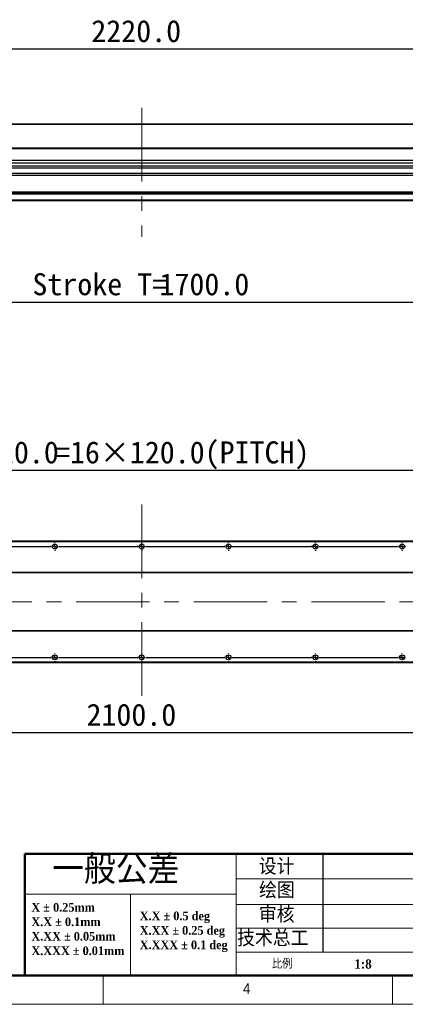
# Model space of a CAD drawing. Header units: millimetres. Extents: x 40 to 3320, y 40 to 2336.
# Tile 5 of 13: x 1165 to 1698, y 40 to 1400. Entities that reach past the tile are written whole.
import ezdxf

# ---------------------------------------------------------------- set-up
doc = ezdxf.new("R2010")
doc.units = ezdxf.units.MM
doc.header["$LTSCALE"] = 8
doc.linetypes.add('CENTERX2', pattern=[20.32, 12.7, -2.54, 2.54, -2.54])
doc.layers.add('DIMNS', color=7, linetype='Continuous')
doc.styles.add('SLDTEXTSTYLE0', font='Gothic.ttf', dxfattribs={"width": 0.913})
doc.styles.add('SLDTEXTSTYLE1', font='timesbd.ttf', dxfattribs={"width": 0.933})
doc.styles.add('SLDTEXTSTYLE3', font='txt', dxfattribs={"bigfont": 'bigfont'})
doc.styles.add('SLDTEXTSTYLE7', font='txt')
doc.dimstyles.new('SLDDIMSTYLE3', dxfattribs={"dimtxt": 30.4, "dimasz": 16, "dimexe": 0, "dimexo": 0.0625, "dimgap": 7.6, "dimtad": 2, "dimdec": 1, "dimrnd": 1e-09, "dimzin": 4, "dimdsep": 46, "dimtxsty": 'SLDTEXTSTYLE7', "dimsah": 1, "dimcen": 0.09, "dimadec": 0, "dimazin": 1, "dimtfac": 1, "dimtdec": 1, "dimtofl": 0, "dimtmove": 0, "dimatfit": 3, "dimfxl": 0, "dimfrac": 2, "dimtolj": 1, "dimtzin": 12, "dimarcsym": 0})

# ---------------------------------------------------------------- blocks, each defined once
blk = doc.blocks.new('SW_NOTE_0')
at = {"color": 0, "linetype": 'Continuous', "lineweight": 0, "char_height": 12, "attachment_point": 1, "style": 'SLDTEXTSTYLE1'}
for s, insert in [('X.X ± 0.5 deg', (0, 15.8)), ('X.XX ± 0.25 deg', (0, -4.2)), ('X.XXX ± 0.1 deg', (0, -24.2))]:
    blk.add_mtext(s, dxfattribs=dict(at, insert=insert))
blk = doc.blocks.new('SW_NOTE_1')
at = {"color": 0, "linetype": 'Continuous', "lineweight": 0, "char_height": 12, "attachment_point": 1, "style": 'SLDTEXTSTYLE1'}
for s, insert in [('X ± 0.25mm ', (0, 15.8)), ('X.X ± 0.1mm', (0, -4.2))]:
    blk.add_mtext(s, dxfattribs=dict(at, insert=insert))
blk = doc.blocks.new('SW_NOTE_2')
at = {"color": 0, "linetype": 'Continuous', "lineweight": 0, "char_height": 12, "attachment_point": 1, "style": 'SLDTEXTSTYLE1'}
for s, insert in [('X.XX ± 0.05mm', (0, 15.8)), ('X.XXX ± 0.01mm', (0, -4.2))]:
    blk.add_mtext(s, dxfattribs=dict(at, insert=insert))
blk = doc.blocks.new('_D_19')
at = {"layer": 'DIMNS'}
for p, q in [((223.3, 1237.3), (223.3, 1367.3)), ((2443.3, 1237.3), (2443.3, 1367.3)), ((223.3, 1359.3), (2443.3, 1359.3))]:
    blk.add_line(p, q, dxfattribs=at)
for points in [[(223.3, 1359.3), (239.3, 1356.9), (239.3, 1361.7)], [(2443.3, 1359.3), (2427.3, 1361.7), (2427.3, 1356.9)]]:
    blk.add_solid(points, dxfattribs=at)
at = {"layer": 'DIMNS', "insert": (1263.7, 1399.2), "char_height": 30.4, "attachment_point": 1, "style": 'SLDTEXTSTYLE7'}
blk.add_mtext('2220.0', dxfattribs=at)
blk = doc.blocks.new('_D_22')
at = {"layer": 'DIMNS'}
for p, q in [((468.3, 1220.5), (468.3, 1001.7)), ((2168.3, 1217), (2168.3, 1001.7)), ((468.3, 1009.7), (2168.3, 1009.7))]:
    blk.add_line(p, q, dxfattribs=at)
for points in [[(468.3, 1009.7), (484.3, 1007.3), (484.3, 1012.1)], [(2168.3, 1009.7), (2152.3, 1012.1), (2152.3, 1007.3)]]:
    blk.add_solid(points, dxfattribs=at)
at = {"layer": 'DIMNS', "char_height": 30.4, "attachment_point": 1, "style": 'SLDTEXTSTYLE7'}
for s, insert in [('Stroke T=', (1182.3, 1049.6)), ('1700.0', (1357.9, 1049.6))]:
    blk.add_mtext(s, dxfattribs=dict(at, insert=insert))
blk = doc.blocks.new('_D_24')
at = {"layer": 'DIMNS'}
for p, q in [((2383.3, 585.5), (2383.3, 407.2)), ((283.3, 579), (283.3, 407.2)), ((283.3, 415.2), (2383.3, 415.2))]:
    blk.add_line(p, q, dxfattribs=at)
for points in [[(283.3, 415.2), (299.3, 412.8), (299.3, 417.6)], [(2383.3, 415.2), (2367.3, 417.6), (2367.3, 412.8)]]:
    blk.add_solid(points, dxfattribs=at)
at = {"layer": 'DIMNS', "insert": (1257, 455.1), "char_height": 30.4, "attachment_point": 1, "style": 'SLDTEXTSTYLE7'}
blk.add_mtext('2100.0', dxfattribs=at)
blk = doc.blocks.new('_D_26')
at = {"layer": 'DIMNS'}
for p, q in [((373.3, 688.3), (373.3, 785.5)), ((373.3, 777.5), (2293.3, 777.5)), ((2293.3, 688.3), (2293.3, 785.5))]:
    blk.add_line(p, q, dxfattribs=at)
for points in [[(373.3, 777.5), (389.3, 775.1), (389.3, 779.9)], [(2293.3, 777.5), (2277.3, 779.9), (2277.3, 775.1)]]:
    blk.add_solid(points, dxfattribs=at)
at = {"layer": 'DIMNS', "char_height": 30.4, "attachment_point": 1, "style": 'SLDTEXTSTYLE7'}
for s, insert in [('1920.0', (1094.7, 817.4)), ('=16×120.0(PITCH)', (1213.5, 817.4))]:
    blk.add_mtext(s, dxfattribs=dict(at, insert=insert))
blk = doc.blocks.new('SW_CENTERMARKSYMBOL_2')
at = {"layer": 'DIMNS', "color": 0}
for p, q in [((-120, 5.08), (-120, 5.94)), ((-120, 0), (-120, 2.54)), ((-120, 0), (-120, 2.54)), ((-120, 0), (-120, 2.54)), ((-120, 0), (-120, 2.54)), ((-120, 0), (-120, 2.54)), ((-120, 0), (-120, 2.54)), ((-120, 0), (-120, 2.54)), ((-120, 0), (-120, 2.54)), ((-114.92, 0), (-5.08, 0)), ((-5.08, 0), (-5.94, 0)), ((0, 0), (-2.54, 0)), ((0, 0), (-2.54, 0)), ((0, 0), (-2.54, 0)), ((0, 0), (-2.54, 0)), ((0, 0), (-2.54, 0)), ((0, 0), (-2.54, 0)), ((0, 0), (-2.54, 0)), ((0, 0), (-2.54, 0)), ((0, 0), (-2.54, 0)), ((0, 5.08), (0, 5.94)), ((0, 0), (0, 2.54)), ((0, 0), (0, 2.54)), ((0, 0), (0, 2.54)), ((0, 0), (0, 2.54)), ((0, 0), (0, 2.54)), ((0, 0), (0, 2.54)), ((0, 0), (0, 2.54)), ((0, 0), (0, 2.54)), ((0, 0), (0, 2.54)), ((0, 0), (0, -2.54)), ((0, 0), (2.54, 0)), ((0, 0), (0, -2.54)), ((0, 0), (2.54, 0)), ((0, 0), (0, -2.54)), ((0, 0), (2.54, 0)), ((0, 0), (0, -2.54)), ((0, 0), (2.54, 0)), ((0, 0), (0, -2.54)), ((0, 0), (2.54, 0)), ((0, 0), (0, -2.54)), ((0, 0), (2.54, 0)), ((0, 0), (0, -2.54)), ((0, 0), (2.54, 0)), ((0, 0), (0, -2.54)), ((0, 0), (2.54, 0)), ((0, 0), (0, -2.54)), ((0, 0), (2.54, 0)), ((5.08, 0), (5.94, 0)), ((5.08, 0), (114.92, 0)), ((114.92, 0), (114.06, 0)), ((120, 0), (117.46, 0)), ((120, 0), (117.46, 0)), ((120, 0), (117.46, 0)), ((120, 0), (117.46, 0)), ((120, 0), (117.46, 0)), ((120, 0), (117.46, 0)), ((120, 0), (117.46, 0)), ((120, 0), (117.46, 0)), ((120, 5.08), (120, 5.94)), ((120, 0), (120, 2.54)), ((120, 0), (120, 2.54)), ((120, 0), (120, 2.54)), ((120, 0), (120, 2.54)), ((120, 0), (120, 2.54)), ((120, 0), (120, 2.54)), ((120, 0), (120, 2.54)), ((120, 0), (120, 2.54)), ((120, 0), (120, -2.54)), ((120, 0), (122.54, 0)), ((120, 0), (120, -2.54)), ((120, 0), (122.54, 0)), ((120, 0), (120, -2.54)), ((120, 0), (122.54, 0)), ((120, 0), (120, -2.54)), ((120, 0), (122.54, 0)), ((120, 0), (120, -2.54)), ((120, 0), (122.54, 0)), ((120, 0), (120, -2.54)), ((120, 0), (122.54, 0)), ((120, 0), (120, -2.54)), ((120, 0), (122.54, 0)), ((120, 0), (120, -2.54)), ((120, 0), (122.54, 0)), ((125.08, 0), (125.94, 0)), ((125.08, 0), (234.92, 0)), ((234.92, 0), (234.06, 0)), ((240, 0), (237.46, 0)), ((240, 0), (237.46, 0)), ((240, 0), (237.46, 0)), ((240, 0), (237.46, 0)), ((240, 0), (237.46, 0)), ((240, 0), (237.46, 0)), ((240, 0), (237.46, 0)), ((240, 5.08), (240, 5.94)), ((240, 0), (240, 2.54)), ((240, 0), (240, 2.54)), ((240, 0), (240, 2.54)), ((240, 0), (240, 2.54)), ((240, 0), (240, 2.54)), ((240, 0), (240, 2.54)), ((240, 0), (240, 2.54)), ((240, 0), (240, -2.54)), ((240, 0), (242.54, 0)), ((240, 0), (240, -2.54)), ((240, 0), (242.54, 0)), ((240, 0), (240, -2.54)), ((240, 0), (242.54, 0)), ((240, 0), (240, -2.54)), ((240, 0), (242.54, 0)), ((240, 0), (240, -2.54)), ((240, 0), (242.54, 0)), ((240, 0), (240, -2.54)), ((240, 0), (242.54, 0)), ((240, 0), (240, -2.54)), ((240, 0), (242.54, 0)), ((245.08, 0), (245.94, 0)), ((245.08, 0), (354.92, 0)), ((354.92, 0), (354.06, 0)), ((360, 0), (357.46, 0)), ((360, 0), (357.46, 0)), ((360, 0), (357.46, 0)), ((360, 0), (357.46, 0)), ((360, 0), (357.46, 0)), ((360, 0), (357.46, 0)), ((360, 5.08), (360, 5.94)), ((360, 0), (360, 2.54)), ((360, 0), (360, 2.54)), ((360, 0), (360, 2.54)), ((360, 0), (360, 2.54)), ((360, 0), (360, 2.54)), ((360, 0), (360, 2.54)), ((360, 0), (360, -2.54)), ((360, 0), (362.54, 0)), ((360, 0), (360, -2.54)), ((360, 0), (362.54, 0)), ((360, 0), (360, -2.54)), ((360, 0), (362.54, 0)), ((360, 0), (360, -2.54)), ((360, 0), (362.54, 0)), ((360, 0), (360, -2.54)), ((360, 0), (362.54, 0)), ((360, 0), (360, -2.54)), ((360, 0), (362.54, 0)), ((-234.92, 0), (-125.08, 0)), ((-125.08, 0), (-125.94, 0)), ((-120, 0), (-122.54, 0)), ((-120, 0), (-122.54, 0)), ((-120, 0), (-122.54, 0)), ((-120, 0), (-122.54, 0)), ((-120, 0), (-122.54, 0)), ((-120, 0), (-122.54, 0)), ((-120, 0), (-122.54, 0)), ((-120, 0), (-122.54, 0)), ((-120, 0), (-120, -2.54)), ((-120, 0), (-117.46, 0)), ((-120, 0), (-120, -2.54)), ((-120, 0), (-117.46, 0)), ((-120, 0), (-120, -2.54)), ((-120, 0), (-117.46, 0)), ((-120, 0), (-120, -2.54)), ((-120, 0), (-117.46, 0)), ((-120, 0), (-120, -2.54)), ((-120, 0), (-117.46, 0)), ((-120, 0), (-120, -2.54)), ((-120, 0), (-117.46, 0)), ((-120, 0), (-120, -2.54)), ((-120, 0), (-117.46, 0)), ((-120, 0), (-120, -2.54)), ((-120, 0), (-117.46, 0)), ((-120, -5.08), (-120, -5.94)), ((-114.92, 0), (-114.06, 0)), ((0, -5.08), (0, -5.94)), ((120, -5.08), (120, -5.94)), ((240, -5.08), (240, -5.94)), ((360, -5.08), (360, -5.94))]:
    blk.add_line(p, q, dxfattribs=at)
blk = doc.blocks.new('SW_CENTERMARKSYMBOL_3')
at = {"layer": 'DIMNS', "color": 0}
for p, q in [((-120, 5.08), (-120, 5.94)), ((-120, 0), (-120, 2.54)), ((-120, 0), (-120, 2.54)), ((-120, 0), (-120, 2.54)), ((-120, 0), (-120, 2.54)), ((-120, 0), (-120, 2.54)), ((-120, 0), (-120, 2.54)), ((-120, 0), (-120, 2.54)), ((-120, 0), (-120, 2.54)), ((-114.92, 0), (-5.08, 0)), ((-5.08, 0), (-5.94, 0)), ((0, 0), (-2.54, 0)), ((0, 0), (-2.54, 0)), ((0, 0), (-2.54, 0)), ((0, 0), (-2.54, 0)), ((0, 0), (-2.54, 0)), ((0, 0), (-2.54, 0)), ((0, 0), (-2.54, 0)), ((0, 0), (-2.54, 0)), ((0, 0), (-2.54, 0)), ((0, 5.08), (0, 5.94)), ((0, 0), (0, 2.54)), ((0, 0), (0, 2.54)), ((0, 0), (0, 2.54)), ((0, 0), (0, 2.54)), ((0, 0), (0, 2.54)), ((0, 0), (0, 2.54)), ((0, 0), (0, 2.54)), ((0, 0), (0, 2.54)), ((0, 0), (0, 2.54)), ((0, 0), (0, -2.54)), ((0, 0), (2.54, 0)), ((0, 0), (0, -2.54)), ((0, 0), (2.54, 0)), ((0, 0), (0, -2.54)), ((0, 0), (2.54, 0)), ((0, 0), (0, -2.54)), ((0, 0), (2.54, 0)), ((0, 0), (0, -2.54)), ((0, 0), (2.54, 0)), ((0, 0), (0, -2.54)), ((0, 0), (2.54, 0)), ((0, 0), (0, -2.54)), ((0, 0), (2.54, 0)), ((0, 0), (0, -2.54)), ((0, 0), (2.54, 0)), ((0, 0), (0, -2.54)), ((0, 0), (2.54, 0)), ((5.08, 0), (5.94, 0)), ((5.08, 0), (114.92, 0)), ((114.92, 0), (114.06, 0)), ((120, 0), (117.46, 0)), ((120, 0), (117.46, 0)), ((120, 0), (117.46, 0)), ((120, 0), (117.46, 0)), ((120, 0), (117.46, 0)), ((120, 0), (117.46, 0)), ((120, 0), (117.46, 0)), ((120, 0), (117.46, 0)), ((120, 5.08), (120, 5.94)), ((120, 0), (120, 2.54)), ((120, 0), (120, 2.54)), ((120, 0), (120, 2.54)), ((120, 0), (120, 2.54)), ((120, 0), (120, 2.54)), ((120, 0), (120, 2.54)), ((120, 0), (120, 2.54)), ((120, 0), (120, 2.54)), ((120, 0), (120, -2.54)), ((120, 0), (122.54, 0)), ((120, 0), (120, -2.54)), ((120, 0), (122.54, 0)), ((120, 0), (120, -2.54)), ((120, 0), (122.54, 0)), ((120, 0), (120, -2.54)), ((120, 0), (122.54, 0)), ((120, 0), (120, -2.54)), ((120, 0), (122.54, 0)), ((120, 0), (120, -2.54)), ((120, 0), (122.54, 0)), ((120, 0), (120, -2.54)), ((120, 0), (122.54, 0)), ((120, 0), (120, -2.54)), ((120, 0), (122.54, 0)), ((125.08, 0), (125.94, 0)), ((125.08, 0), (234.92, 0)), ((234.92, 0), (234.06, 0)), ((240, 0), (237.46, 0)), ((240, 0), (237.46, 0)), ((240, 0), (237.46, 0)), ((240, 0), (237.46, 0)), ((240, 0), (237.46, 0)), ((240, 0), (237.46, 0)), ((240, 0), (237.46, 0)), ((240, 5.08), (240, 5.94)), ((240, 0), (240, 2.54)), ((240, 0), (240, 2.54)), ((240, 0), (240, 2.54)), ((240, 0), (240, 2.54)), ((240, 0), (240, 2.54)), ((240, 0), (240, 2.54)), ((240, 0), (240, 2.54)), ((240, 0), (240, -2.54)), ((240, 0), (242.54, 0)), ((240, 0), (240, -2.54)), ((240, 0), (242.54, 0)), ((240, 0), (240, -2.54)), ((240, 0), (242.54, 0)), ((240, 0), (240, -2.54)), ((240, 0), (242.54, 0)), ((240, 0), (240, -2.54)), ((240, 0), (242.54, 0)), ((240, 0), (240, -2.54)), ((240, 0), (242.54, 0)), ((240, 0), (240, -2.54)), ((240, 0), (242.54, 0)), ((245.08, 0), (245.94, 0)), ((245.08, 0), (354.92, 0)), ((354.92, 0), (354.06, 0)), ((360, 0), (357.46, 0)), ((360, 0), (357.46, 0)), ((360, 0), (357.46, 0)), ((360, 0), (357.46, 0)), ((360, 0), (357.46, 0)), ((360, 0), (357.46, 0)), ((360, 5.08), (360, 5.94)), ((360, 0), (360, 2.54)), ((360, 0), (360, 2.54)), ((360, 0), (360, 2.54)), ((360, 0), (360, 2.54)), ((360, 0), (360, 2.54)), ((360, 0), (360, 2.54)), ((360, 0), (360, -2.54)), ((360, 0), (362.54, 0)), ((360, 0), (360, -2.54)), ((360, 0), (362.54, 0)), ((360, 0), (360, -2.54)), ((360, 0), (362.54, 0)), ((360, 0), (360, -2.54)), ((360, 0), (362.54, 0)), ((360, 0), (360, -2.54)), ((360, 0), (362.54, 0)), ((360, 0), (360, -2.54)), ((360, 0), (362.54, 0)), ((-234.92, 0), (-125.08, 0)), ((-125.08, 0), (-125.94, 0)), ((-120, 0), (-122.54, 0)), ((-120, 0), (-122.54, 0)), ((-120, 0), (-122.54, 0)), ((-120, 0), (-122.54, 0)), ((-120, 0), (-122.54, 0)), ((-120, 0), (-122.54, 0)), ((-120, 0), (-122.54, 0)), ((-120, 0), (-122.54, 0)), ((-120, 0), (-120, -2.54)), ((-120, 0), (-117.46, 0)), ((-120, 0), (-120, -2.54)), ((-120, 0), (-117.46, 0)), ((-120, 0), (-120, -2.54)), ((-120, 0), (-117.46, 0)), ((-120, 0), (-120, -2.54)), ((-120, 0), (-117.46, 0)), ((-120, 0), (-120, -2.54)), ((-120, 0), (-117.46, 0)), ((-120, 0), (-120, -2.54)), ((-120, 0), (-117.46, 0)), ((-120, 0), (-120, -2.54)), ((-120, 0), (-117.46, 0)), ((-120, 0), (-120, -2.54)), ((-120, 0), (-117.46, 0)), ((-120, -5.08), (-120, -5.94)), ((-114.92, 0), (-114.06, 0)), ((0, -5.08), (0, -5.94)), ((120, -5.08), (120, -5.94)), ((240, -5.08), (240, -5.94)), ((360, -5.08), (360, -5.94))]:
    blk.add_line(p, q, dxfattribs=at)
blk = doc.blocks.new('SW_CENTERMARKSYMBOL_4')
at = {"layer": 'DIMNS', "color": 0}
for p, q in [((605.08, 0), (714.92, 0)), ((714.92, 0), (714.06, 0)), ((720, 0), (717.46, 0)), ((720, 0), (717.46, 0)), ((720, 0), (717.46, 0)), ((720, 0), (717.46, 0)), ((720, 0), (717.46, 0)), ((720, 0), (717.46, 0)), ((720, 0), (717.46, 0)), ((720, 0), (717.46, 0)), ((720, 5.08), (720, 5.94)), ((720, 0), (720, 2.54)), ((720, 0), (720, 2.54)), ((720, 0), (720, 2.54)), ((720, 0), (720, 2.54)), ((720, 0), (720, 2.54)), ((720, 0), (720, 2.54)), ((720, 0), (720, 2.54)), ((720, 0), (720, 2.54)), ((720, 0), (720, -2.54)), ((720, 0), (722.54, 0)), ((720, 0), (720, -2.54)), ((720, 0), (722.54, 0)), ((720, 0), (720, -2.54)), ((720, 0), (722.54, 0)), ((720, 0), (720, -2.54)), ((720, 0), (722.54, 0)), ((720, 0), (720, -2.54)), ((720, 0), (722.54, 0)), ((720, 0), (720, -2.54)), ((720, 0), (722.54, 0)), ((720, 0), (720, -2.54)), ((720, 0), (722.54, 0)), ((720, 0), (720, -2.54)), ((720, 0), (722.54, 0)), ((725.08, 0), (725.94, 0)), ((725.08, 0), (834.92, 0)), ((834.92, 0), (834.06, 0)), ((840, 0), (837.46, 0)), ((840, 0), (837.46, 0)), ((840, 0), (837.46, 0)), ((840, 0), (837.46, 0)), ((840, 0), (837.46, 0)), ((840, 0), (837.46, 0)), ((840, 0), (837.46, 0)), ((840, 0), (837.46, 0)), ((840, 0), (837.46, 0)), ((840, 5.08), (840, 5.94)), ((840, 0), (840, 2.54)), ((840, 0), (840, 2.54)), ((840, 0), (840, 2.54)), ((840, 0), (840, 2.54)), ((840, 0), (840, 2.54)), ((840, 0), (840, 2.54)), ((840, 0), (840, 2.54)), ((840, 0), (840, 2.54)), ((840, 0), (840, 2.54)), ((840, 0), (840, -2.54)), ((840, 0), (842.54, 0)), ((840, 0), (840, -2.54)), ((840, 0), (842.54, 0)), ((840, 0), (840, -2.54)), ((840, 0), (842.54, 0)), ((840, 0), (840, -2.54)), ((840, 0), (842.54, 0)), ((840, 0), (840, -2.54)), ((840, 0), (842.54, 0)), ((840, 0), (840, -2.54)), ((840, 0), (842.54, 0)), ((840, 0), (840, -2.54)), ((840, 0), (842.54, 0)), ((840, 0), (840, -2.54)), ((840, 0), (842.54, 0)), ((840, 0), (840, -2.54)), ((840, 0), (842.54, 0)), ((845.08, 0), (845.94, 0)), ((845.08, 0), (954.92, 0)), ((954.92, 0), (954.06, 0)), ((960, 0), (957.46, 0)), ((960, 0), (957.46, 0)), ((960, 0), (957.46, 0)), ((960, 0), (957.46, 0)), ((960, 0), (957.46, 0)), ((960, 0), (957.46, 0)), ((960, 0), (957.46, 0)), ((960, 0), (957.46, 0)), ((960, 5.08), (960, 5.94)), ((960, 0), (960, 2.54)), ((960, 0), (960, 2.54)), ((960, 0), (960, 2.54)), ((960, 0), (960, 2.54)), ((960, 0), (960, 2.54)), ((960, 0), (960, 2.54)), ((960, 0), (960, 2.54)), ((960, 0), (960, 2.54)), ((960, 0), (960, -2.54)), ((960, 0), (962.54, 0)), ((960, 0), (960, -2.54)), ((960, 0), (962.54, 0)), ((960, 0), (960, -2.54)), ((960, 0), (962.54, 0)), ((960, 0), (960, -2.54)), ((960, 0), (962.54, 0)), ((960, 0), (960, -2.54)), ((960, 0), (962.54, 0)), ((960, 0), (960, -2.54)), ((960, 0), (962.54, 0)), ((960, 0), (960, -2.54)), ((960, 0), (962.54, 0)), ((960, 0), (960, -2.54)), ((960, 0), (962.54, 0)), ((965.08, 0), (965.94, 0)), ((965.08, 0), (1074.92, 0)), ((1074.92, 0), (1074.06, 0)), ((1080, 0), (1077.46, 0)), ((1080, 0), (1077.46, 0)), ((1080, 0), (1077.46, 0)), ((1080, 0), (1077.46, 0)), ((1080, 0), (1077.46, 0)), ((1080, 0), (1077.46, 0)), ((1080, 0), (1077.46, 0)), ((1080, 5.08), (1080, 5.94)), ((1080, 0), (1080, 2.54)), ((1080, 0), (1080, 2.54)), ((1080, 0), (1080, 2.54)), ((1080, 0), (1080, 2.54)), ((1080, 0), (1080, 2.54)), ((1080, 0), (1080, 2.54)), ((1080, 0), (1080, 2.54)), ((1080, 0), (1080, -2.54)), ((1080, 0), (1082.54, 0)), ((1080, 0), (1080, -2.54)), ((1080, 0), (1082.54, 0)), ((1080, 0), (1080, -2.54)), ((1080, 0), (1082.54, 0)), ((1080, 0), (1080, -2.54)), ((1080, 0), (1082.54, 0)), ((1080, 0), (1080, -2.54)), ((1080, 0), (1082.54, 0)), ((1080, 0), (1080, -2.54)), ((1080, 0), (1082.54, 0)), ((1080, 0), (1080, -2.54)), ((1080, 0), (1082.54, 0)), ((1085.08, 0), (1085.94, 0)), ((1085.08, 0), (1194.92, 0)), ((1194.92, 0), (1194.06, 0)), ((1200, 0), (1197.46, 0)), ((1200, 0), (1197.46, 0)), ((1200, 0), (1197.46, 0)), ((1200, 0), (1197.46, 0)), ((1200, 0), (1197.46, 0)), ((1200, 0), (1197.46, 0)), ((1200, 5.08), (1200, 5.94)), ((1200, 0), (1200, 2.54)), ((1200, 0), (1200, 2.54)), ((1200, 0), (1200, 2.54)), ((1200, 0), (1200, 2.54)), ((1200, 0), (1200, 2.54)), ((1200, 0), (1200, 2.54)), ((1200, 0), (1200, -2.54)), ((1200, 0), (1202.54, 0)), ((1200, 0), (1200, -2.54)), ((1200, 0), (1202.54, 0)), ((1200, 0), (1200, -2.54)), ((1200, 0), (1202.54, 0)), ((1200, 0), (1200, -2.54)), ((1200, 0), (1202.54, 0)), ((1200, 0), (1200, -2.54)), ((1200, 0), (1202.54, 0)), ((1200, 0), (1200, -2.54)), ((1200, 0), (1202.54, 0)), ((720, -5.08), (720, -5.94)), ((840, -5.08), (840, -5.94)), ((960, -5.08), (960, -5.94)), ((1080, -5.08), (1080, -5.94)), ((1200, -5.08), (1200, -5.94))]:
    blk.add_line(p, q, dxfattribs=at)
blk = doc.blocks.new('SW_CENTERMARKSYMBOL_5')
at = {"layer": 'DIMNS', "color": 0}
for p, q in [((-120, 5.08), (-120, 5.94)), ((-120, 0), (-120, 2.54)), ((-120, 0), (-120, 2.54)), ((-120, 0), (-120, 2.54)), ((-120, 0), (-120, 2.54)), ((-120, 0), (-120, 2.54)), ((-120, 0), (-120, 2.54)), ((-120, 0), (-120, 2.54)), ((-120, 0), (-120, 2.54)), ((-114.92, 0), (-5.08, 0)), ((-5.08, 0), (-5.94, 0)), ((0, 0), (-2.54, 0)), ((0, 0), (-2.54, 0)), ((0, 0), (-2.54, 0)), ((0, 0), (-2.54, 0)), ((0, 0), (-2.54, 0)), ((0, 0), (-2.54, 0)), ((0, 0), (-2.54, 0)), ((0, 0), (-2.54, 0)), ((0, 0), (-2.54, 0)), ((0, 5.08), (0, 5.94)), ((0, 0), (0, 2.54)), ((0, 0), (0, 2.54)), ((0, 0), (0, 2.54)), ((0, 0), (0, 2.54)), ((0, 0), (0, 2.54)), ((0, 0), (0, 2.54)), ((0, 0), (0, 2.54)), ((0, 0), (0, 2.54)), ((0, 0), (0, 2.54)), ((0, 0), (0, -2.54)), ((0, 0), (2.54, 0)), ((0, 0), (0, -2.54)), ((0, 0), (2.54, 0)), ((0, 0), (0, -2.54)), ((0, 0), (2.54, 0)), ((0, 0), (0, -2.54)), ((0, 0), (2.54, 0)), ((0, 0), (0, -2.54)), ((0, 0), (2.54, 0)), ((0, 0), (0, -2.54)), ((0, 0), (2.54, 0)), ((0, 0), (0, -2.54)), ((0, 0), (2.54, 0)), ((0, 0), (0, -2.54)), ((0, 0), (2.54, 0)), ((0, 0), (0, -2.54)), ((0, 0), (2.54, 0)), ((5.08, 0), (5.94, 0)), ((5.08, 0), (114.92, 0)), ((114.92, 0), (114.06, 0)), ((120, 0), (117.46, 0)), ((120, 0), (117.46, 0)), ((120, 0), (117.46, 0)), ((120, 0), (117.46, 0)), ((120, 0), (117.46, 0)), ((120, 0), (117.46, 0)), ((120, 0), (117.46, 0)), ((120, 0), (117.46, 0)), ((120, 5.08), (120, 5.94)), ((120, 0), (120, 2.54)), ((120, 0), (120, 2.54)), ((120, 0), (120, 2.54)), ((120, 0), (120, 2.54)), ((120, 0), (120, 2.54)), ((120, 0), (120, 2.54)), ((120, 0), (120, 2.54)), ((120, 0), (120, 2.54)), ((120, 0), (120, -2.54)), ((120, 0), (122.54, 0)), ((120, 0), (120, -2.54)), ((120, 0), (122.54, 0)), ((120, 0), (120, -2.54)), ((120, 0), (122.54, 0)), ((120, 0), (120, -2.54)), ((120, 0), (122.54, 0)), ((120, 0), (120, -2.54)), ((120, 0), (122.54, 0)), ((120, 0), (120, -2.54)), ((120, 0), (122.54, 0)), ((120, 0), (120, -2.54)), ((120, 0), (122.54, 0)), ((120, 0), (120, -2.54)), ((120, 0), (122.54, 0)), ((125.08, 0), (125.94, 0)), ((125.08, 0), (234.92, 0)), ((234.92, 0), (234.06, 0)), ((240, 0), (237.46, 0)), ((240, 0), (237.46, 0)), ((240, 0), (237.46, 0)), ((240, 0), (237.46, 0)), ((240, 0), (237.46, 0)), ((240, 0), (237.46, 0)), ((240, 0), (237.46, 0)), ((240, 5.08), (240, 5.94)), ((240, 0), (240, 2.54)), ((240, 0), (240, 2.54)), ((240, 0), (240, 2.54)), ((240, 0), (240, 2.54)), ((240, 0), (240, 2.54)), ((240, 0), (240, 2.54)), ((240, 0), (240, 2.54)), ((240, 0), (240, -2.54)), ((240, 0), (242.54, 0)), ((240, 0), (240, -2.54)), ((240, 0), (242.54, 0)), ((240, 0), (240, -2.54)), ((240, 0), (242.54, 0)), ((240, 0), (240, -2.54)), ((240, 0), (242.54, 0)), ((240, 0), (240, -2.54)), ((240, 0), (242.54, 0)), ((240, 0), (240, -2.54)), ((240, 0), (242.54, 0)), ((240, 0), (240, -2.54)), ((240, 0), (242.54, 0)), ((245.08, 0), (245.94, 0)), ((245.08, 0), (354.92, 0)), ((354.92, 0), (354.06, 0)), ((360, 0), (357.46, 0)), ((360, 0), (357.46, 0)), ((360, 0), (357.46, 0)), ((360, 0), (357.46, 0)), ((360, 0), (357.46, 0)), ((360, 0), (357.46, 0)), ((360, 5.08), (360, 5.94)), ((360, 0), (360, 2.54)), ((360, 0), (360, 2.54)), ((360, 0), (360, 2.54)), ((360, 0), (360, 2.54)), ((360, 0), (360, 2.54)), ((360, 0), (360, 2.54)), ((360, 0), (360, -2.54)), ((360, 0), (362.54, 0)), ((360, 0), (360, -2.54)), ((360, 0), (362.54, 0)), ((360, 0), (360, -2.54)), ((360, 0), (362.54, 0)), ((360, 0), (360, -2.54)), ((360, 0), (362.54, 0)), ((360, 0), (360, -2.54)), ((360, 0), (362.54, 0)), ((360, 0), (360, -2.54)), ((360, 0), (362.54, 0)), ((-234.92, 0), (-125.08, 0)), ((-125.08, 0), (-125.94, 0)), ((-120, 0), (-122.54, 0)), ((-120, 0), (-122.54, 0)), ((-120, 0), (-122.54, 0)), ((-120, 0), (-122.54, 0)), ((-120, 0), (-122.54, 0)), ((-120, 0), (-122.54, 0)), ((-120, 0), (-122.54, 0)), ((-120, 0), (-122.54, 0)), ((-120, 0), (-120, -2.54)), ((-120, 0), (-117.46, 0)), ((-120, 0), (-120, -2.54)), ((-120, 0), (-117.46, 0)), ((-120, 0), (-120, -2.54)), ((-120, 0), (-117.46, 0)), ((-120, 0), (-120, -2.54)), ((-120, 0), (-117.46, 0)), ((-120, 0), (-120, -2.54)), ((-120, 0), (-117.46, 0)), ((-120, 0), (-120, -2.54)), ((-120, 0), (-117.46, 0)), ((-120, 0), (-120, -2.54)), ((-120, 0), (-117.46, 0)), ((-120, 0), (-120, -2.54)), ((-120, 0), (-117.46, 0)), ((-120, -5.08), (-120, -5.94)), ((-114.92, 0), (-114.06, 0)), ((0, -5.08), (0, -5.94)), ((120, -5.08), (120, -5.94)), ((240, -5.08), (240, -5.94)), ((360, -5.08), (360, -5.94))]:
    blk.add_line(p, q, dxfattribs=at)
blk = doc.blocks.new('SW_CENTERMARKSYMBOL_6')
at = {"layer": 'DIMNS', "color": 0}
for p, q in [((-960, 5.08), (-960, 5.94)), ((-960, 0), (-960, 2.54)), ((-960, 0), (-960, 2.54)), ((-960, 0), (-960, 2.54)), ((-960, 0), (-960, 2.54)), ((-960, 0), (-960, 2.54)), ((-960, 0), (-960, 2.54)), ((-960, 0), (-960, 2.54)), ((-960, 0), (-960, 2.54)), ((-840, 5.08), (-840, 5.94)), ((-840, 0), (-840, 2.54)), ((-840, 0), (-840, 2.54)), ((-840, 0), (-840, 2.54)), ((-840, 0), (-840, 2.54)), ((-840, 0), (-840, 2.54)), ((-840, 0), (-840, 2.54)), ((-840, 0), (-840, 2.54)), ((-840, 0), (-840, 2.54)), ((-840, 0), (-840, 2.54)), ((-720, 5.08), (-720, 5.94)), ((-720, 0), (-720, 2.54)), ((-720, 0), (-720, 2.54)), ((-720, 0), (-720, 2.54)), ((-720, 0), (-720, 2.54)), ((-720, 0), (-720, 2.54)), ((-720, 0), (-720, 2.54)), ((-720, 0), (-720, 2.54)), ((-720, 0), (-720, 2.54)), ((-600, 5.08), (-600, 5.94)), ((-600, 0), (-600, 2.54)), ((-600, 0), (-600, 2.54)), ((-600, 0), (-600, 2.54)), ((-600, 0), (-600, 2.54)), ((-600, 0), (-600, 2.54)), ((-600, 0), (-600, 2.54)), ((-600, 0), (-600, 2.54)), ((-480, 5.08), (-480, 5.94)), ((-480, 0), (-480, 2.54)), ((-480, 0), (-480, 2.54)), ((-480, 0), (-480, 2.54)), ((-480, 0), (-480, 2.54)), ((-480, 0), (-480, 2.54)), ((-480, 0), (-480, 2.54)), ((-1074.92, 0), (-965.08, 0)), ((-965.08, 0), (-965.94, 0)), ((-960, 0), (-962.54, 0)), ((-960, 0), (-962.54, 0)), ((-960, 0), (-962.54, 0)), ((-960, 0), (-962.54, 0)), ((-960, 0), (-962.54, 0)), ((-960, 0), (-962.54, 0)), ((-960, 0), (-962.54, 0)), ((-960, 0), (-962.54, 0)), ((-960, 0), (-960, -2.54)), ((-960, 0), (-957.46, 0)), ((-960, 0), (-960, -2.54)), ((-960, 0), (-957.46, 0)), ((-960, 0), (-960, -2.54)), ((-960, 0), (-957.46, 0)), ((-960, 0), (-960, -2.54)), ((-960, 0), (-957.46, 0)), ((-960, 0), (-960, -2.54)), ((-960, 0), (-957.46, 0)), ((-960, 0), (-960, -2.54)), ((-960, 0), (-957.46, 0)), ((-960, 0), (-960, -2.54)), ((-960, 0), (-957.46, 0)), ((-960, 0), (-960, -2.54)), ((-960, 0), (-957.46, 0)), ((-960, -5.08), (-960, -5.94)), ((-954.92, 0), (-954.06, 0)), ((-954.92, 0), (-845.08, 0)), ((-845.08, 0), (-845.94, 0)), ((-840, 0), (-842.54, 0)), ((-840, 0), (-842.54, 0)), ((-840, 0), (-842.54, 0)), ((-840, 0), (-842.54, 0)), ((-840, 0), (-842.54, 0)), ((-840, 0), (-842.54, 0)), ((-840, 0), (-842.54, 0)), ((-840, 0), (-842.54, 0)), ((-840, 0), (-842.54, 0)), ((-840, 0), (-840, -2.54)), ((-840, 0), (-837.46, 0)), ((-840, 0), (-840, -2.54)), ((-840, 0), (-837.46, 0)), ((-840, 0), (-840, -2.54)), ((-840, 0), (-837.46, 0)), ((-840, 0), (-840, -2.54)), ((-840, 0), (-837.46, 0)), ((-840, 0), (-840, -2.54)), ((-840, 0), (-837.46, 0)), ((-840, 0), (-840, -2.54)), ((-840, 0), (-837.46, 0)), ((-840, 0), (-840, -2.54)), ((-840, 0), (-837.46, 0)), ((-840, 0), (-840, -2.54)), ((-840, 0), (-837.46, 0)), ((-840, 0), (-840, -2.54)), ((-840, 0), (-837.46, 0)), ((-840, -5.08), (-840, -5.94)), ((-834.92, 0), (-834.06, 0)), ((-834.92, 0), (-725.08, 0)), ((-725.08, 0), (-725.94, 0)), ((-720, 0), (-722.54, 0)), ((-720, 0), (-722.54, 0)), ((-720, 0), (-722.54, 0)), ((-720, 0), (-722.54, 0)), ((-720, 0), (-722.54, 0)), ((-720, 0), (-722.54, 0)), ((-720, 0), (-722.54, 0)), ((-720, 0), (-722.54, 0)), ((-720, 0), (-720, -2.54)), ((-720, 0), (-717.46, 0)), ((-720, 0), (-720, -2.54)), ((-720, 0), (-717.46, 0)), ((-720, 0), (-720, -2.54)), ((-720, 0), (-717.46, 0)), ((-720, 0), (-720, -2.54)), ((-720, 0), (-717.46, 0)), ((-720, 0), (-720, -2.54)), ((-720, 0), (-717.46, 0)), ((-720, 0), (-720, -2.54)), ((-720, 0), (-717.46, 0)), ((-720, 0), (-720, -2.54)), ((-720, 0), (-717.46, 0)), ((-720, 0), (-720, -2.54)), ((-720, 0), (-717.46, 0)), ((-720, -5.08), (-720, -5.94)), ((-714.92, 0), (-714.06, 0)), ((-714.92, 0), (-605.08, 0)), ((-605.08, 0), (-605.94, 0)), ((-600, 0), (-602.54, 0)), ((-600, 0), (-602.54, 0)), ((-600, 0), (-602.54, 0)), ((-600, 0), (-602.54, 0)), ((-600, 0), (-602.54, 0)), ((-600, 0), (-602.54, 0)), ((-600, 0), (-602.54, 0)), ((-600, 0), (-600, -2.54)), ((-600, 0), (-597.46, 0)), ((-600, 0), (-600, -2.54)), ((-600, 0), (-597.46, 0)), ((-600, 0), (-600, -2.54)), ((-600, 0), (-597.46, 0)), ((-600, 0), (-600, -2.54)), ((-600, 0), (-597.46, 0)), ((-600, 0), (-600, -2.54)), ((-600, 0), (-597.46, 0)), ((-600, 0), (-600, -2.54)), ((-600, 0), (-597.46, 0)), ((-600, 0), (-600, -2.54)), ((-600, 0), (-597.46, 0)), ((-600, -5.08), (-600, -5.94)), ((-594.92, 0), (-594.06, 0)), ((-594.92, 0), (-485.08, 0)), ((-485.08, 0), (-485.94, 0)), ((-480, 0), (-482.54, 0)), ((-480, 0), (-482.54, 0)), ((-480, 0), (-482.54, 0)), ((-480, 0), (-482.54, 0)), ((-480, 0), (-482.54, 0)), ((-480, 0), (-482.54, 0)), ((-480, 0), (-480, -2.54)), ((-480, 0), (-477.46, 0)), ((-480, 0), (-480, -2.54)), ((-480, 0), (-477.46, 0)), ((-480, 0), (-480, -2.54)), ((-480, 0), (-477.46, 0)), ((-480, 0), (-480, -2.54)), ((-480, 0), (-477.46, 0)), ((-480, 0), (-480, -2.54)), ((-480, 0), (-477.46, 0)), ((-480, 0), (-480, -2.54)), ((-480, 0), (-477.46, 0)), ((-480, -5.08), (-480, -5.94))]:
    blk.add_line(p, q, dxfattribs=at)

msp = doc.modelspace()

# ---------------------------------------------------------------- linework, layer by layer
at = {"color": 7, "linetype": 'Continuous', "lineweight": 25}
for p, q in [((2196.52, 1255.36), (475.32, 1255.36)), ((2196.32, 1255.16), (475.32, 1255.16)), ((2283.32, 1222.16), (383.32, 1222.16)), ((2183.32, 1222.16), (468.32, 1222.16)), ((2431.32, 1197.49), (235.32, 1197.49)), ((2253.32, 1205.15), (413.32, 1205.15)), ((2253.32, 1201.75), (413.32, 1201.75)), ((2431.32, 1194.89), (235.32, 1194.89)), ((2431.32, 1187.39), (235.32, 1187.39)), ((2431.32, 1184.79), (235.32, 1184.79)), ((2431.32, 1161.66), (235.32, 1161.66)), ((2431.32, 1159.66), (235.32, 1159.66)), ((2431.32, 1158.66), (235.32, 1158.66)), ((2431.32, 1150.66), (235.32, 1150.66)), ((2431.32, 1149.66), (235.32, 1149.66)), ((2431.32, 679.66), (235.32, 679.66)), ((2431.32, 678.66), (235.32, 678.66)), ((2431.32, 636.16), (235.32, 636.16)), ((2431.32, 635.66), (235.32, 635.66)), ((2431.32, 555.66), (235.32, 555.66)), ((2431.32, 555.16), (235.32, 555.16)), ((2431.32, 512.66), (235.32, 512.66)), ((2431.32, 511.66), (235.32, 511.66))]:
    msp.add_line(p, q, dxfattribs=at)
at = {"color": 8, "linetype": 'Continuous', "lineweight": 25}
msp.add_line((2283.32, 1221.16), (383.32, 1221.16), dxfattribs=at)
at = {"color": 7, "linetype": 'Continuous', "lineweight": 50}
for p, q in [((1171.76, 248), (1171.76, 80)), ((1171.76, 248), (1464, 248)), ((3280, 248), (1464, 248)), ((80, 80), (3280, 80))]:
    msp.add_line(p, q, dxfattribs=at)
at = {"color": 7, "linetype": 'Continuous', "lineweight": 18}
for p, q in [((1464, 248), (1464, 220)), ((1464, 192), (1464, 248)), ((1464, 220), (1464, 248)), ((1464, 192), (1464, 220)), ((1464, 213.26), (2201.48, 213.26)), ((1464, 192), (1171.76, 192)), ((1317.88, 192), (1317.88, 80)), ((1464, 192), (1464, 80)), ((1464, 178.04), (2201.48, 178.04)), ((1464, 145.04), (2201.48, 145.04)), ((2201.48, 112.05), (1464, 112.05)), ((80, 80), (3280, 80)), ((984, 80), (3280, 80)), ((1280, 40), (1280, 80)), ((1680, 40), (1680, 80)), ((40, 40), (3320, 40))]:
    msp.add_line(p, q, dxfattribs=at)
at = {"color": 7, "linetype": 'Continuous', "lineweight": 25}
for centre in [(1213.32, 672.16), (1333.32, 672.16), (1453.32, 672.16), (1573.32, 672.16), (1693.32, 672.16), (1213.32, 519.16), (1333.32, 519.16), (1453.32, 519.16), (1573.32, 519.16), (1693.32, 519.16)]:
    msp.add_circle(centre, 3.4, dxfattribs=at)
at = {"layer": 'DIMNS', "linetype": 'CENTERX2', "lineweight": 18}
for p, q in [((1333.32, 1277.96), (1333.32, 1099.66)), ((1333.32, 730.16), (1333.32, 461.16)), ((2482.12, 595.66), (184.52, 595.66))]:
    msp.add_line(p, q, dxfattribs=at)
at = {"layer": 'DIMNS', "color": 7}
msp.add_line((1584.2, 112.05), (1584.2, 248), dxfattribs=at)

# ---------------------------------------------------------------- block references
at = {"color": 7, "linetype": 'Continuous', "lineweight": 0}
for name, p in [('SW_NOTE_1', (1180.87, 164.17)), ('SW_NOTE_0', (1330.56, 152.31)), ('SW_NOTE_2', (1180.87, 124.17))]:
    msp.add_blockref(name, p, dxfattribs=at)
at = {"layer": 'DIMNS'}
for name, p in [('SW_CENTERMARKSYMBOL_2', (1333.32, 672.16)), ('SW_CENTERMARKSYMBOL_3', (1333.32, 672.16)), ('SW_CENTERMARKSYMBOL_4', (493.32, 672.16)), ('SW_CENTERMARKSYMBOL_5', (1333.32, 519.16)), ('SW_CENTERMARKSYMBOL_6', (2173.32, 519.16))]:
    msp.add_blockref(name, p, dxfattribs=at)

# ---------------------------------------------------------------- texts
at = {"color": 7, "linetype": 'Continuous', "lineweight": 0, "attachment_point": 1}
for s, insert, char_height, style in [('一般公差', (1209.54, 246.35), 40, 'SLDTEXTSTYLE3'), ('设计', (1495.03, 241.38), 22.4, 'SLDTEXTSTYLE3'), ('绘图', (1495.5, 208.53), 22.4, 'SLDTEXTSTYLE3'), ('审核', (1495.24, 175.11), 22.4, 'SLDTEXTSTYLE3'), ('技术总工', (1465.17, 142.4), 22.4, 'SLDTEXTSTYLE3'), ('比例', (1513.26, 102.09), 12.8, 'SLDTEXTSTYLE3'), ('1:8', (1627.08, 102.08), 12.8, 'SLDTEXTSTYLE1'), ('4', (1473.33, 69.17), 14.82, 'SLDTEXTSTYLE0')]:
    msp.add_mtext(s, dxfattribs=dict(at, insert=insert, char_height=char_height, style=style))

# ---------------------------------------------------------------- dimensions: what is measured, and where the dimension line sits
at = {"layer": 'DIMNS'}
for base, p1, p2, picture, middle in [((2443.32, 1359.3), (223.32, 1227.16), (2443.32, 1227.16), '_D_19', (1323.06, 1359.3)), ((2383.32, 415.16), (283.32, 589.12), (2383.32, 595.66), '_D_24', (1316.41, 415.16))]:
    dim = msp.add_linear_dim(base=base, p1=p1, p2=p2, angle=0, dimstyle='SLDDIMSTYLE3', dxfattribs=at)
    dim.commit()
    dim.dimension.update_dxf_attribs({"geometry": picture, "text_midpoint": middle, "dimtype": 160})
for base, p1, p2, text, picture, middle in [((2168.32, 1009.67), (468.32, 1230.66), (2168.32, 1227.16), 'Stroke T=<>', '_D_22', (1329.47, 1009.67)), ((2293.32, 777.46), (373.32, 678.1), (2293.32, 678.1), '<>=16×120.0(PITCH)', '_D_26', (1319.46, 777.46))]:
    dim = msp.add_linear_dim(base=base, p1=p1, p2=p2, text=text, dimstyle='SLDDIMSTYLE3', dxfattribs=at)
    dim.commit()
    dim.dimension.update_dxf_attribs({"geometry": picture, "text_midpoint": middle, "dimtype": 160})

doc.saveas('drawing.dxf')
